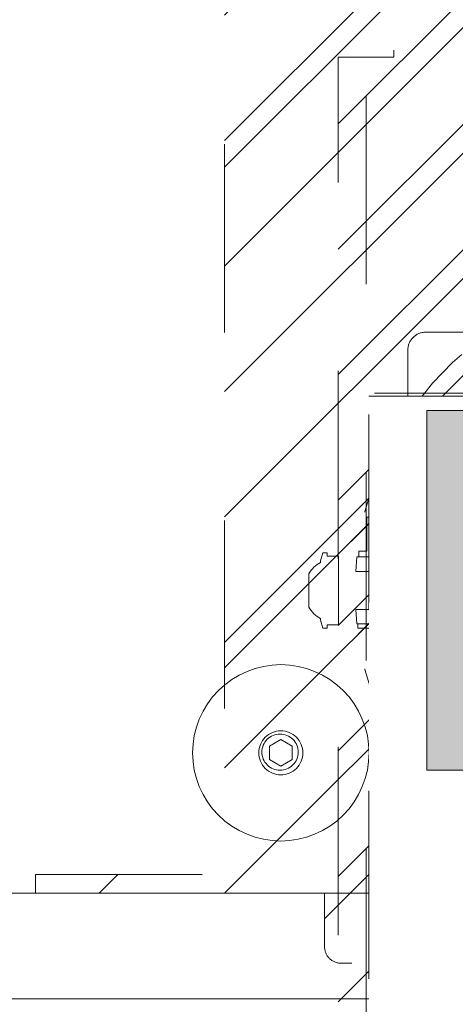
# Model space of a CAD drawing. Header units: inches. Extents: x -416 to -272, y -73 to 47.
# Tile 43 of 206: x -357.38 to -354.29, y -24.73 to -17.75. Entities that reach past the tile are written whole.
import ezdxf

# ---------------------------------------------------------------- set-up
doc = ezdxf.new("R2010")
doc.units = ezdxf.units.IN
doc.header["$LTSCALE"] = 32
doc.header["$MEASUREMENT"] = 0
doc.linetypes.add('Dash Style-1', pattern=[0.083328, 0.041656, -0.041672])
for name, color, linetype, lineweight in [('Black', 7, 'Continuous', 18), ('DashLine', 7, 'Continuous', 13), ('DashLineFill', 7, 'Dash Style-1', 13), ('Drawing', 7, 'Continuous', 18), ('Metal-Black', 7, 'Continuous', 18), ('Metal-DeskStructure', 7, 'Continuous', 13), ('None', 7, 'Continuous', 18), ('SolidLine', 7, 'Continuous', 15), ('Wood_1-H', 7, 'Continuous', 13)]:
    doc.layers.add(name, color=color, linetype=linetype, lineweight=lineweight)
pattern_1 = [(45, (0, 0), (-1.613, 1.9357), []), (45, (-1.0608, 1.0608), (-0.472346, 0.41676), [])]

# ---------------------------------------------------------------- blocks, each defined once
blk = doc.blocks.new('1BRPFY-Leg_Plate (2D)')
at = {"layer": 'DashLineFill', "linetype": 'Continuous', "lineweight": 13}
h = blk.add_hatch(dxfattribs=at)
h.set_pattern_fill('Steel', color=253, style=0, pattern_type=2)
h.set_pattern_definition(pattern_1)
edge = h.paths.add_edge_path()
edge.add_arc((-1.7047, 1.7047), 0.126, 90, 180, ccw=False)
edge.add_line((-1.7047, 1.8307), (1.7047, 1.8307))
edge.add_arc((1.7047, 1.7047), 0.126, 0, 90, ccw=False)
edge.add_line((1.8307, 1.7047), (1.8307, -1.7047))
edge.add_arc((1.7047, -1.7047), 0.126, -90, 0, ccw=False)
edge.add_line((1.7047, -1.8307), (-1.7047, -1.8307))
edge.add_arc((-1.7047, -1.7047), 0.126, 180, 270, ccw=False)
edge.add_line((-1.8307, -1.7047), (-1.8307, 1.7047))
at = {"layer": 'DashLineFill', "flags": 128}
blk.add_lwpolyline([(-1.8307, 1.7047, -0.414214), (-1.7047, 1.8307), (1.7047, 1.8307, -0.414214), (1.8307, 1.7047), (1.8307, -1.7047, -0.414214), (1.7047, -1.8307), (-1.7047, -1.8307, -0.414214), (-1.8307, -1.7047)], format="xyb", close=True, dxfattribs=at)
blk = doc.blocks.new('1BP8DW-Leveler (2D)')
at = {"layer": 'DashLine', "flags": 128}
for points in [[(0.625, 0), (0.622, -0.0613), (0.613, -0.1219), (0.5981, -0.1814), (0.5774, -0.2392), (0.5512, -0.2946), (0.5197, -0.3472), (0.4831, -0.3965), (0.4419, -0.4419), (0.3965, -0.4831), (0.3472, -0.5197), (0.2946, -0.5512), (0.2392, -0.5774), (0.1814, -0.5981), (0.1219, -0.613), (0.0613, -0.622), (0, -0.625), (-0.0613, -0.622), (-0.1219, -0.613), (-0.1814, -0.5981), (-0.2392, -0.5774), (-0.2946, -0.5512), (-0.3472, -0.5197), (-0.3965, -0.4831), (-0.4419, -0.4419), (-0.4831, -0.3965), (-0.5197, -0.3472), (-0.5512, -0.2946), (-0.5774, -0.2392), (-0.5981, -0.1814), (-0.613, -0.1219), (-0.622, -0.0613), (-0.625, 0), (-0.622, 0.0613), (-0.613, 0.1219), (-0.5981, 0.1814), (-0.5774, 0.2392), (-0.5512, 0.2946), (-0.5197, 0.3472), (-0.4831, 0.3965), (-0.4419, 0.4419), (-0.3965, 0.4831), (-0.3472, 0.5197), (-0.2946, 0.5512), (-0.2392, 0.5774), (-0.1814, 0.5981), (-0.1219, 0.613), (-0.0613, 0.622), (0, 0.625), (0.0613, 0.622), (0.1219, 0.613), (0.1814, 0.5981), (0.2392, 0.5774), (0.2946, 0.5512), (0.3472, 0.5197), (0.3965, 0.4831), (0.4419, 0.4419), (0.4831, 0.3965), (0.5197, 0.3472), (0.5512, 0.2946), (0.5774, 0.2392), (0.5981, 0.1814), (0.613, 0.1219), (0.622, 0.0613)], [(0, 0.1562), (0.0153, 0.1555), (0.0305, 0.1532), (0.0454, 0.1495), (0.0598, 0.1444), (0.0737, 0.1378), (0.0868, 0.1299), (0.0991, 0.1208), (0.1105, 0.1105), (0.1208, 0.0991), (0.1299, 0.0868), (0.1378, 0.0737), (0.1444, 0.0598), (0.1495, 0.0454), (0.1532, 0.0305), (0.1555, 0.0153), (0.1562, 0), (0.1555, -0.0153), (0.1532, -0.0305), (0.1495, -0.0454), (0.1444, -0.0598), (0.1378, -0.0737), (0.1299, -0.0868), (0.1208, -0.0991), (0.1105, -0.1105), (0.0991, -0.1208), (0.0868, -0.1299), (0.0737, -0.1378), (0.0598, -0.1444), (0.0454, -0.1495), (0.0305, -0.1532), (0.0153, -0.1555), (0, -0.1562), (-0.0153, -0.1555), (-0.0305, -0.1532), (-0.0454, -0.1495), (-0.0598, -0.1444), (-0.0737, -0.1378), (-0.0868, -0.1299), (-0.0991, -0.1208), (-0.1105, -0.1105), (-0.1208, -0.0991), (-0.1299, -0.0868), (-0.1378, -0.0737), (-0.1444, -0.0598), (-0.1495, -0.0454), (-0.1532, -0.0305), (-0.1555, -0.0153), (-0.1562, 0), (-0.1555, 0.0153), (-0.1532, 0.0305), (-0.1495, 0.0454), (-0.1444, 0.0598), (-0.1378, 0.0737), (-0.1299, 0.0868), (-0.1208, 0.0991), (-0.1105, 0.1105), (-0.0991, 0.1208), (-0.0868, 0.1299), (-0.0737, 0.1378), (-0.0598, 0.1444), (-0.0454, 0.1495), (-0.0305, 0.1532), (-0.0153, 0.1555)], [(0, 0.0937), (-0.0812, 0.0469), (-0.0812, -0.0469), (0, -0.0938), (0.0812, -0.0469), (0.0812, 0.0469)]]:
    blk.add_lwpolyline(points, close=True, dxfattribs=at)
blk = doc.blocks.new('1BRPX8-Util_Bkt_Lg-F (2D)')
at = {"layer": 'DashLineFill', "linetype": 'Continuous', "lineweight": 13}
h = blk.add_hatch(dxfattribs=at)
h.set_pattern_fill('Steel', color=253, style=0, pattern_type=2)
h.set_pattern_definition(pattern_1)
edge = h.paths.add_edge_path()
edge.add_line((-4.4685, 7.5394), (-2.4213, 7.5394))
edge.add_line((-2.4213, 7.5394), (-2.4213, 7.9173))
edge.add_arc((-2.3031, 7.9173), 0.1181, 90, 180, ccw=False)
edge.add_line((-2.3031, 8.0354), (2.3031, 8.0354))
edge.add_arc((2.3031, 7.9173), 0.1181, 0, 90, ccw=False)
edge.add_line((2.4213, 7.9173), (2.4213, 7.5394))
edge.add_line((2.4213, 7.5394), (4.4685, 7.5394))
edge.add_line((4.4685, 7.5394), (4.4685, 7.4055))
edge.add_line((4.4685, 7.4055), (3.1299, 7.4055))
edge.add_line((3.1299, 7.4055), (3.1299, -2.0118))
edge.add_line((3.1299, -2.0118), (4.4685, -2.0118))
edge.add_line((4.4685, -2.0118), (4.4685, -2.1457))
edge.add_line((4.4685, -2.1457), (2.4213, -2.1457))
edge.add_line((2.4213, -2.1457), (2.4213, -2.5236))
edge.add_arc((2.3031, -2.5236), 0.1181, 270, 360, ccw=False)
edge.add_line((2.3031, -2.6417), (-2.3031, -2.6417))
edge.add_arc((-2.3031, -2.5236), 0.1181, 180, 270, ccw=False)
edge.add_line((-2.4213, -2.5236), (-2.4213, -2.1457))
edge.add_line((-2.4213, -2.1457), (-4.4685, -2.1457))
edge.add_line((-4.4685, -2.1457), (-4.4685, -2.0118))
edge.add_line((-4.4685, -2.0118), (-3.1299, -2.0118))
edge.add_line((-3.1299, -2.0118), (-3.1299, 7.4055))
edge.add_line((-3.1299, 7.4055), (-4.4685, 7.4055))
edge.add_line((-4.4685, 7.4055), (-4.4685, 7.5394))
at = {"layer": 'DashLineFill', "flags": 128}
blk.add_lwpolyline([(-4.4685, 7.5394), (-2.4213, 7.5394), (-2.4213, 7.9173, -0.414214), (-2.3031, 8.0354), (2.3031, 8.0354, -0.414214), (2.4213, 7.9173), (2.4213, 7.5394), (4.4685, 7.5394), (4.4685, 7.4055), (3.1299, 7.4055), (3.1299, -2.0118), (4.4685, -2.0118), (4.4685, -2.1457), (2.4213, -2.1457), (2.4213, -2.5236, -0.414214), (2.3031, -2.6417), (-2.3031, -2.6417, -0.414214), (-2.4213, -2.5236), (-2.4213, -2.1457), (-4.4685, -2.1457), (-4.4685, -2.0118), (-3.1299, -2.0118), (-3.1299, 7.4055), (-4.4685, 7.4055)], format="xyb", close=True, dxfattribs=at)
at = {"layer": 'SolidLine', "flags": 128}
blk.add_lwpolyline([(-2.7362, -1.0172), (-2.7236, -1.0178), (-2.7112, -1.0196), (-2.6989, -1.0227), (-2.687, -1.027), (-2.6756, -1.0323), (-2.6648, -1.0388), (-2.6547, -1.0463), (-2.6454, -1.0548), (-2.6369, -1.0641), (-2.6294, -1.0743), (-2.6229, -1.0851), (-2.6175, -1.0965), (-2.6133, -1.1084), (-2.6102, -1.1206), (-2.6083, -1.1331), (-2.6077, -1.1457), (-2.6083, -1.1583), (-2.6102, -1.1707), (-2.6133, -1.183), (-2.6175, -1.1948), (-2.6229, -1.2062), (-2.6294, -1.2171), (-2.6369, -1.2272), (-2.6454, -1.2365), (-2.6547, -1.245), (-2.6648, -1.2525), (-2.6756, -1.259), (-2.687, -1.2644), (-2.6989, -1.2686), (-2.7112, -1.2717), (-2.7236, -1.2736), (-2.7362, -1.2742), (-2.7488, -1.2736), (-2.7613, -1.2717), (-2.7735, -1.2686), (-2.7854, -1.2644), (-2.7968, -1.259), (-2.8076, -1.2525), (-2.8177, -1.245), (-2.8271, -1.2365), (-2.8356, -1.2272), (-2.8431, -1.2171), (-2.8495, -1.2062), (-2.8549, -1.1948), (-2.8592, -1.183), (-2.8623, -1.1707), (-2.8641, -1.1583), (-2.8647, -1.1457), (-2.8641, -1.1331), (-2.8623, -1.1206), (-2.8592, -1.1084), (-2.8549, -1.0965), (-2.8495, -1.0851), (-2.8431, -1.0743), (-2.8356, -1.0641), (-2.8271, -1.0548), (-2.8177, -1.0463), (-2.8076, -1.0388), (-2.7968, -1.0323), (-2.7854, -1.027), (-2.7735, -1.0227), (-2.7613, -1.0196), (-2.7488, -1.0178)], close=True, dxfattribs=at)
at = {"layer": 'Metal-Black', "color": 7}
blk.add_blockref('1BP8DW-Leveler (2D)', (-2.7308, -1.1507), dxfattribs=at)
blk = doc.blocks.new('Slate-LegBrace (2D)')
at = {"layer": 'DashLineFill', "linetype": 'Continuous', "lineweight": 13}
h = blk.add_hatch(dxfattribs=at)
h.set_pattern_fill('Steel', color=253, style=0, pattern_type=2)
h.set_pattern_definition(pattern_1)
edge = h.paths.add_edge_path()
edge.add_line((-2.1996, 0.1352), (-1.3748, 0.1352))
edge.add_arc((0, 0.0136), 1.3801, 5.05459, 174.94541, ccw=False)
edge.add_line((1.3748, 0.1352), (2.1997, 0.1352))
edge.add_arc((0.0001, 0.0171), 2.2028, 3.07313, 176.92687)
h = blk.add_hatch(dxfattribs=at)
h.set_pattern_fill('Steel', color=253, style=0, pattern_type=2)
h.set_pattern_definition(pattern_1)
edge = h.paths.add_edge_path()
edge.add_line((-2.1917, 0.2375), (-1.4637, 0.2375))
edge.add_arc((0.0001, 0.017), 1.4803, 8.56528, 171.43472, ccw=False)
edge.add_line((1.4639, 0.2375), (2.1918, 0.2375))
edge.add_line((2.1918, 0.2375), (2.1997, 0.1352))
edge.add_line((2.1997, 0.1352), (1.3748, 0.1352))
edge.add_arc((0, 0.0136), 1.3801, 5.05459, 174.94541)
edge.add_line((-1.3748, 0.1352), (-2.1996, 0.1352))
edge.add_line((-2.1996, 0.1352), (-2.1917, 0.2375))
h = blk.add_hatch(dxfattribs=at)
h.set_pattern_fill('Steel', color=253, style=0, pattern_type=2)
h.set_pattern_definition(pattern_1)
h.paths.add_polyline_path([(-1.7388, 0.9364), (-1.7471, 0.9368), (-1.7553, 0.938), (-1.7633, 0.94), (-1.7712, 0.9428), (-1.7787, 0.9464), (-1.7858, 0.9507), (-1.7924, 0.9556), (-1.7986, 0.9612), (-1.8042, 0.9673), (-1.8091, 0.974), (-1.8134, 0.9811), (-1.8169, 0.9886), (-1.8197, 0.9964), (-1.8218, 1.0045), (-1.823, 1.0127), (-1.8234, 1.021), (-1.823, 1.0293), (-1.8218, 1.0375), (-1.8197, 1.0456), (-1.8169, 1.0534), (-1.8134, 1.0609), (-1.8091, 1.068), (-1.8042, 1.0747), (-1.7986, 1.0808), (-1.7924, 1.0864), (-1.7858, 1.0913), (-1.7787, 1.0956), (-1.7712, 1.0992), (-1.7633, 1.102), (-1.7553, 1.104), (-1.7471, 1.1052), (-1.7388, 1.1056), (-1.7305, 1.1052), (-1.7223, 1.104), (-1.7142, 1.102), (-1.7064, 1.0992), (-1.6989, 1.0956), (-1.6918, 1.0913), (-1.6851, 1.0864), (-1.679, 1.0808), (-1.6734, 1.0747), (-1.6684, 1.068), (-1.6642, 1.0609), (-1.6606, 1.0534), (-1.6578, 1.0456), (-1.6558, 1.0375), (-1.6546, 1.0293), (-1.6542, 1.021), (-1.6546, 1.0127), (-1.6558, 1.0045), (-1.6578, 0.9964), (-1.6606, 0.9886), (-1.6642, 0.9811), (-1.6684, 0.974), (-1.6734, 0.9673), (-1.679, 0.9612), (-1.6851, 0.9556), (-1.6918, 0.9507), (-1.6989, 0.9464), (-1.7064, 0.9428), (-1.7142, 0.94), (-1.7223, 0.938), (-1.7305, 0.9368)])
h = blk.add_hatch(dxfattribs=at)
h.set_pattern_fill('Steel', color=253, style=0, pattern_type=2)
h.set_pattern_definition(pattern_1)
h.paths.add_polyline_path([(-2.1863, -0.2676), (-2.1863, -0.2375), (-1.992, -0.2375), (-1.992, -0.0258), (-1.9883, -0.0258), (-1.9883, 0.7034), (-1.9292, 0.7625), (-1.7348, 0.7625), (-1.6758, 0.7034), (-1.6758, -0.0258), (-1.672, -0.0258), (-1.672, -0.2375), (-1.4777, -0.2375), (-1.4777, -0.2676)])
h = blk.add_hatch(dxfattribs=at)
h.set_pattern_fill('Steel', color=253, style=0, pattern_type=2)
h.set_pattern_definition(pattern_1)
h.paths.add_polyline_path([(-2.1771, 0.2375), (-2.1771, 0.2775), (-2.1212, 0.2775), (-2.1212, 0.5188), (-1.5428, 0.5188), (-1.5428, 0.2775), (-1.4869, 0.2775), (-1.4869, 0.2375)])
h = blk.add_hatch(dxfattribs=at)
h.set_pattern_fill('Steel', color=253, style=0, pattern_type=2)
h.set_pattern_definition(pattern_1)
edge = h.paths.add_edge_path()
edge.add_line((-2.1996, -0.1352), (-1.3748, -0.1352))
edge.add_arc((0, -0.0136), 1.3801, 185.05459, 354.94541)
edge.add_line((1.3748, -0.1352), (2.1997, -0.1352))
edge.add_arc((0.0001, -0.0171), 2.2028, 183.07313, 356.92687, ccw=False)
h = blk.add_hatch(dxfattribs=at)
h.set_pattern_fill('Steel', color=253, style=0, pattern_type=2)
h.set_pattern_definition(pattern_1)
edge = h.paths.add_edge_path()
edge.add_line((2.1917, -0.2375), (1.4637, -0.2375))
edge.add_arc((-0.0001, -0.017), 1.4803, 188.56528, 351.43472, ccw=False)
edge.add_line((-1.4639, -0.2375), (-2.1918, -0.2375))
edge.add_line((-2.1918, -0.2375), (-2.1997, -0.1352))
edge.add_line((-2.1997, -0.1352), (-1.3748, -0.1352))
edge.add_arc((0, -0.0136), 1.3801, 185.05459, 354.94541)
edge.add_line((1.3748, -0.1352), (2.1996, -0.1352))
edge.add_line((2.1996, -0.1352), (2.1917, -0.2375))
h = blk.add_hatch(dxfattribs=at)
h.set_pattern_fill('Steel', color=253, style=0, pattern_type=2)
h.set_pattern_definition(pattern_1)
h.paths.add_polyline_path([(-1.7388, -0.9364), (-1.7305, -0.9368), (-1.7223, -0.938), (-1.7142, -0.94), (-1.7064, -0.9428), (-1.6989, -0.9464), (-1.6918, -0.9507), (-1.6851, -0.9556), (-1.679, -0.9612), (-1.6734, -0.9673), (-1.6684, -0.974), (-1.6642, -0.9811), (-1.6606, -0.9886), (-1.6578, -0.9964), (-1.6558, -1.0045), (-1.6546, -1.0127), (-1.6542, -1.021), (-1.6546, -1.0293), (-1.6558, -1.0375), (-1.6578, -1.0456), (-1.6606, -1.0534), (-1.6642, -1.0609), (-1.6684, -1.068), (-1.6734, -1.0747), (-1.679, -1.0808), (-1.6851, -1.0864), (-1.6918, -1.0913), (-1.6989, -1.0956), (-1.7064, -1.0992), (-1.7142, -1.102), (-1.7223, -1.104), (-1.7305, -1.1052), (-1.7388, -1.1056), (-1.7471, -1.1052), (-1.7553, -1.104), (-1.7633, -1.102), (-1.7712, -1.0992), (-1.7787, -1.0956), (-1.7858, -1.0913), (-1.7924, -1.0864), (-1.7986, -1.0808), (-1.8042, -1.0747), (-1.8091, -1.068), (-1.8134, -1.0609), (-1.8169, -1.0534), (-1.8197, -1.0456), (-1.8218, -1.0375), (-1.823, -1.0293), (-1.8234, -1.021), (-1.823, -1.0127), (-1.8218, -1.0045), (-1.8197, -0.9964), (-1.8169, -0.9886), (-1.8134, -0.9811), (-1.8091, -0.974), (-1.8042, -0.9673), (-1.7986, -0.9612), (-1.7924, -0.9556), (-1.7858, -0.9507), (-1.7787, -0.9464), (-1.7712, -0.9428), (-1.7633, -0.94), (-1.7553, -0.938), (-1.7471, -0.9368)])
at = {"layer": 'DashLineFill', "flags": 128}
for points in [[(-2.1996, 0.1352), (-1.3748, 0.1352, -0.915455), (1.3748, 0.1352), (2.1997, 0.1352, 0.947752)], [(-2.1917, 0.2375), (-1.4637, 0.2375, -0.860663), (1.4639, 0.2375), (2.1918, 0.2375), (2.1997, 0.1352), (1.3748, 0.1352, 0.915455), (-1.3748, 0.1352), (-2.1996, 0.1352)], [(2.1917, -0.2375), (1.4637, -0.2375, -0.860663), (-1.4639, -0.2375), (-2.1918, -0.2375), (-2.1997, -0.1352), (-1.3748, -0.1352, 0.915455), (1.3748, -0.1352), (2.1996, -0.1352)], [(-2.1996, -0.1352), (-1.3748, -0.1352, 0.915455), (1.3748, -0.1352), (2.1997, -0.1352, -0.947752)]]:
    blk.add_lwpolyline(points, format="xyb", close=True, dxfattribs=at)
for points in [[(-1.7388, 0.9364), (-1.7471, 0.9368), (-1.7553, 0.938), (-1.7633, 0.94), (-1.7712, 0.9428), (-1.7787, 0.9464), (-1.7858, 0.9507), (-1.7924, 0.9556), (-1.7986, 0.9612), (-1.8042, 0.9673), (-1.8091, 0.974), (-1.8134, 0.9811), (-1.8169, 0.9886), (-1.8197, 0.9964), (-1.8218, 1.0045), (-1.823, 1.0127), (-1.8234, 1.021), (-1.823, 1.0293), (-1.8218, 1.0375), (-1.8197, 1.0456), (-1.8169, 1.0534), (-1.8134, 1.0609), (-1.8091, 1.068), (-1.8042, 1.0747), (-1.7986, 1.0808), (-1.7924, 1.0864), (-1.7858, 1.0913), (-1.7787, 1.0956), (-1.7712, 1.0992), (-1.7633, 1.102), (-1.7553, 1.104), (-1.7471, 1.1052), (-1.7388, 1.1056), (-1.7305, 1.1052), (-1.7223, 1.104), (-1.7142, 1.102), (-1.7064, 1.0992), (-1.6989, 1.0956), (-1.6918, 1.0913), (-1.6851, 1.0864), (-1.679, 1.0808), (-1.6734, 1.0747), (-1.6684, 1.068), (-1.6642, 1.0609), (-1.6606, 1.0534), (-1.6578, 1.0456), (-1.6558, 1.0375), (-1.6546, 1.0293), (-1.6542, 1.021), (-1.6546, 1.0127), (-1.6558, 1.0045), (-1.6578, 0.9964), (-1.6606, 0.9886), (-1.6642, 0.9811), (-1.6684, 0.974), (-1.6734, 0.9673), (-1.679, 0.9612), (-1.6851, 0.9556), (-1.6918, 0.9507), (-1.6989, 0.9464), (-1.7064, 0.9428), (-1.7142, 0.94), (-1.7223, 0.938), (-1.7305, 0.9368)], [(-2.1863, -0.2676), (-2.1863, -0.2375), (-1.992, -0.2375), (-1.992, -0.0258), (-1.9883, -0.0258), (-1.9883, 0.7034), (-1.9292, 0.7625), (-1.7348, 0.7625), (-1.6758, 0.7034), (-1.6758, -0.0258), (-1.672, -0.0258), (-1.672, -0.2375), (-1.4777, -0.2375), (-1.4777, -0.2676)], [(-2.1771, 0.2375), (-2.1771, 0.2775), (-2.1212, 0.2775), (-2.1212, 0.5188), (-1.5428, 0.5188), (-1.5428, 0.2775), (-1.4869, 0.2775), (-1.4869, 0.2375)], [(-1.7388, -0.9364), (-1.7305, -0.9368), (-1.7223, -0.938), (-1.7142, -0.94), (-1.7064, -0.9428), (-1.6989, -0.9464), (-1.6918, -0.9507), (-1.6851, -0.9556), (-1.679, -0.9612), (-1.6734, -0.9673), (-1.6684, -0.974), (-1.6642, -0.9811), (-1.6606, -0.9886), (-1.6578, -0.9964), (-1.6558, -1.0045), (-1.6546, -1.0127), (-1.6542, -1.021), (-1.6546, -1.0293), (-1.6558, -1.0375), (-1.6578, -1.0456), (-1.6606, -1.0534), (-1.6642, -1.0609), (-1.6684, -1.068), (-1.6734, -1.0747), (-1.679, -1.0808), (-1.6851, -1.0864), (-1.6918, -1.0913), (-1.6989, -1.0956), (-1.7064, -1.0992), (-1.7142, -1.102), (-1.7223, -1.104), (-1.7305, -1.1052), (-1.7388, -1.1056), (-1.7471, -1.1052), (-1.7553, -1.104), (-1.7633, -1.102), (-1.7712, -1.0992), (-1.7787, -1.0956), (-1.7858, -1.0913), (-1.7924, -1.0864), (-1.7986, -1.0808), (-1.8042, -1.0747), (-1.8091, -1.068), (-1.8134, -1.0609), (-1.8169, -1.0534), (-1.8197, -1.0456), (-1.8218, -1.0375), (-1.823, -1.0293), (-1.8234, -1.021), (-1.823, -1.0127), (-1.8218, -1.0045), (-1.8197, -0.9964), (-1.8169, -0.9886), (-1.8134, -0.9811), (-1.8091, -0.974), (-1.8042, -0.9673), (-1.7986, -0.9612), (-1.7924, -0.9556), (-1.7858, -0.9507), (-1.7787, -0.9464), (-1.7712, -0.9428), (-1.7633, -0.94), (-1.7553, -0.938), (-1.7471, -0.9368)]]:
    blk.add_lwpolyline(points, close=True, dxfattribs=at)
blk = doc.blocks.new('TLLegSleeve (2D)')
at = {"layer": 'DashLineFill', "linetype": 'Continuous', "lineweight": 13}
h = blk.add_hatch(dxfattribs=at)
h.set_pattern_fill('Steel', color=253, style=0, pattern_type=2)
h.set_pattern_definition(pattern_1)
edge = h.paths.add_edge_path()
edge.add_line((1.0827, 1.4023), (1.0827, 2.9134))
edge.add_arc((0, 2.9134), 1.0827, 0, 180)
edge.add_line((-1.0827, 2.9134), (-1.0827, 1.4023))
edge.add_arc((0, 0), 1.7717, 127.66989, 412.33011)
edge.add_line((1.0827, 1.4023), (1.0827, 1.4023))
edge = h.paths.add_edge_path()
edge.add_arc((0, 2.9134), 0.748, 0, 180, ccw=False)
edge.add_arc((0, 2.9134), 0.748, 180, 360, ccw=False)
edge = h.paths.add_edge_path()
edge.add_arc((0, 0), 1.437, 0, 180, ccw=False)
edge.add_arc((0, 0), 1.437, 180, 360, ccw=False)
at = {"layer": 'DashLine', "color": 8, "flags": 128}
blk.add_lwpolyline([(-1.4583, -0.7795), (-1.5277, -0.6328), (-1.5823, -0.48), (-1.6218, -0.3226), (-1.6456, -0.1621), (-1.6535, 0), (-1.6456, 0.1621), (-1.6218, 0.3226), (-1.5823, 0.48), (-1.5277, 0.6328), (-1.4583, 0.7795)], dxfattribs=at)
at = {"layer": 'DashLineFill', "flags": 128}
blk.add_lwpolyline([(1.0827, 1.4023), (1.0827, 2.9134, 1), (-1.0827, 2.9134), (-1.0827, 1.4023, 2.931619), (1.0827, 1.4023)], format="xyb", close=True, dxfattribs=at)
blk = doc.blocks.new('Group-84')
at = {"layer": 'DashLine', "flags": 128}
blk.add_lwpolyline([(54.3602, -10.4528), (71.2598, -10.4528), (71.2598, -11.2008), (54.3602, -11.2008)], close=True, dxfattribs=at)
at = {"layer": 'SolidLine', "flags": 128}
blk.add_lwpolyline([(0.7874, -0.7677), (71.2598, -0.7677), (71.2598, -11.2008), (0.7874, -11.2008)], close=True, dxfattribs=at)
blk.add_lwpolyline([(61.2795, -8.3071, -0.414214), (62.9921, -6.5945, -0.414214), (64.7047, -8.3071, -0.414214), (62.9921, -10.0197, -0.414214)], format="xyb", close=True, dxfattribs=at)
at = {"layer": 'Wood_1-H', "color": 7}
for name in ['1BRPX8-Util_Bkt_Lg-F (2D)', 'TLLegSleeve (2D)', 'Slate-LegBrace (2D)', '1BRPFY-Leg_Plate (2D)']:
    blk.add_blockref(name, (62.9921, -8.3071), dxfattribs=at)
blk = doc.blocks.new('Group-50')
at = {"layer": 'DashLineFill', "linetype": 'Continuous', "lineweight": 13}
h = blk.add_hatch(dxfattribs=at)
h.set_pattern_fill('Steel', color=253, style=0, pattern_type=2)
h.set_pattern_definition(pattern_1)
h.paths.add_polyline_path([(-2.0669, 1.3976), (2.0669, 1.3976), (2.0669, 0.1378), (2.1063, 0.1378), (2.1063, -0.1378), (2.0669, -0.1378), (2.0669, -5.2756), (2.1063, -5.2756), (2.1063, -5.5512), (2.0669, -5.5512), (2.0669, -5.8268), (-2.0669, -5.8268), (-2.0669, -5.5512), (-2.1063, -5.5512), (-2.1063, -5.2756), (-2.0669, -5.2756), (-2.0669, -0.1378), (-2.1063, -0.1378), (-2.1063, 0.1378), (-2.0669, 0.1378)])
at = {"layer": 'DashLineFill', "flags": 128}
blk.add_lwpolyline([(-2.0669, 1.3976), (2.0669, 1.3976), (2.0669, 0.1378), (2.1063, 0.1378), (2.1063, -0.1378), (2.0669, -0.1378), (2.0669, -5.2756), (2.1063, -5.2756), (2.1063, -5.5512), (2.0669, -5.5512), (2.0669, -5.8268), (-2.0669, -5.8268), (-2.0669, -5.5512), (-2.1063, -5.5512), (-2.1063, -5.2756), (-2.0669, -5.2756), (-2.0669, -0.1378), (-2.1063, -0.1378), (-2.1063, 0.1378), (-2.0669, 0.1378)], close=True, dxfattribs=at)
blk = doc.blocks.new('TL14_upper_leg (2D)')
at = {"layer": 'SolidLine', "flags": 128}
blk.add_lwpolyline([(-2.3228, 0.2437), (-2.4016, 0.2437), (-2.4016, 0.2677), (-2.4341, 0.2677), (-2.4493, 0.2108), (-2.4493, 0.1992, 0.157975), (-2.5315, 0.1181), (-2.5315, -0.1181, 0.156027), (-2.4493, -0.1991), (-2.4493, -0.2108), (-2.4341, -0.2677), (-2.4016, -0.2677), (-2.4016, -0.2437), (-2.3228, -0.2437)], format="xyb", close=True, dxfattribs=at)
at = {"layer": 'DashLine', "color": 7}
blk.add_blockref('Group-50', (0, 0), dxfattribs=at)
blk = doc.blocks.new('1BRPT9-Bracket (2D)')
at = {"layer": 'DashLineFill', "linetype": 'Continuous', "lineweight": 13}
h = blk.add_hatch(dxfattribs=at)
h.set_pattern_fill('Steel', color=253, style=0, pattern_type=2)
h.set_pattern_definition(pattern_1)
edge = h.paths.add_edge_path()
edge.add_line((-2.3221, -8.7402), (-2.3221, 8.7402))
edge.add_line((-2.3221, 8.7402), (1.6779, 8.7402))
edge.add_arc((1.6779, 8.4882), 0.252, 0, 90, ccw=False)
edge.add_line((1.9299, 8.4882), (1.9299, 7.4803))
edge.add_line((1.9299, 7.4803), (2.3236, 7.4611))
edge.add_line((2.3236, 7.4611), (2.3236, -7.4803))
edge.add_line((2.3236, -7.4803), (1.9299, -7.4803))
edge.add_line((1.9299, -7.4803), (1.9299, -8.4882))
edge.add_arc((1.6779, -8.4882), 0.252, -90, 0, ccw=False)
edge.add_line((1.6779, -8.7402), (-2.3221, -8.7402))
at = {"layer": 'DashLineFill'}
blk.add_line((2.1268, 7.4611), (2.1268, -7.4803), dxfattribs=at)
at = {"layer": 'DashLineFill', "flags": 128}
blk.add_lwpolyline([(-2.3221, -8.7402), (-2.3221, 8.7402), (1.6779, 8.7402, -0.414214), (1.9299, 8.4882), (1.9299, 7.4803), (2.3236, 7.4611), (2.3236, -7.4803), (1.9299, -7.4803), (1.9299, -8.4882, -0.414214), (1.6779, -8.7402)], format="xyb", close=True, dxfattribs=at)
blk = doc.blocks.new('Group-73')
at = {"layer": 'Metal-DeskStructure', "linetype": 'Continuous', "lineweight": 0, "true_color": 0xff0000}
blk.add_hatch(color=1, dxfattribs=at).paths.add_polyline_path([(-1.6967, -1.2746), (-1.6967, 1.2746), (-1.3522, 1.2746), (-1.3522, -0.999), (-0.1809, -0.999), (-0.1809, -1.2746)])
at = {"layer": 'Metal-DeskStructure', "color": 7, "flags": 128}
blk.add_lwpolyline([(-1.6967, -1.2746), (-1.6967, 1.2746), (-1.3522, 1.2746), (-1.3522, -0.999), (-0.1809, -0.999), (-0.1809, -1.2746)], close=True, dxfattribs=at)
blk = doc.blocks.new('SlateLegLocator-L2')
at = {"color": 255, "linetype": 'Dash Style-1', "lineweight": 5}
blk.add_wipeout([(-2.1063, 1.378), (2.1063, 1.378), (2.1063, -5.8071), (-2.1063, -5.8071)], dxfattribs=at).dxf.layer = 'Black'
at = {"layer": 'Black', "linetype": 'Dash Style-1', "lineweight": 5, "flags": 128}
blk.add_lwpolyline([(-2.1063, 1.378), (2.1063, 1.378), (2.1063, -5.8071), (-2.1063, -5.8071)], close=True, dxfattribs=at)
at = {"layer": 'Metal-DeskStructure', "color": 7}
blk.add_blockref('Group-73', (0, 0), dxfattribs=at)
blk = doc.blocks.new('Group-85')
at = {"layer": 'None', "color": 7, "rotation": 180}
blk.add_blockref('1BRPT9-Bracket (2D)', (62.9921, -12.0079), dxfattribs=at)
at = {"layer": 'None', "color": 7}
for name in ['1BRPFY-Leg_Plate (2D)', 'TL14_upper_leg (2D)']:
    blk.add_blockref(name, (62.9921, -8.3071), dxfattribs=at)
blk.add_blockref('SlateLegLocator-L2', (62.9921, -8.3071), dxfattribs=at)
blk = doc.blocks.new('Group-86')
at = {"layer": 'None'}
blk.add_blockref('Group-84', (0, 0), dxfattribs=at)
blk.add_blockref('Group-85', (0, 0), dxfattribs=at)
blk = doc.blocks.new('SL Credenza Desk (2D)-1')
at = {"layer": 'None'}
blk.add_blockref('Group-86', (0, 0), dxfattribs=at)
at = {"layer": 'Drawing', "color": 0, "flags": 1}
for tag in ['Tag', 'Catalog', 'Option1', 'Option2', 'Option3', 'Option4', 'Option5', 'Option6', 'Option7', 'Option8', 'Option9', 'Option10', 'Option11', 'Option12', 'Custom', 'FinishGroup', 'Discount', 'Item2', 'Item3', 'Item6', 'Item8', 'Item9', 'Item10', 'Item12', 'Item13', 'Item16', 'Item18', 'Item19', 'Item20', 'Item21', 'Item22', 'Item23', 'Item24', 'Item25', 'Item1', 'Item4', 'Item5', 'Item7', 'Item11', 'Item14', 'Item15', 'Item17']:
    blk.add_attdef(tag, (-56.2887, -28.999), '', height=0.00709, dxfattribs=at)
blk = doc.blocks.new('Group-87')
at = {"layer": 'Drawing'}
blk.add_blockref('SL Credenza Desk (2D)-1', (-56.3281, 1.4853), dxfattribs=at)
at = {"layer": 'Drawing', "color": 0, "flags": 1}
for tag in ['Tag', 'Catalog', 'Option1', 'Option2', 'Option3', 'Option4', 'Option5', 'Option6', 'Option7', 'Option8', 'Option9', 'Option10', 'Option11', 'Option12', 'Custom', 'FinishGroup', 'Discount', 'Item2', 'Item3', 'Item6', 'Item8', 'Item9', 'Item10', 'Item12', 'Item13', 'Item16', 'Item18', 'Item19', 'Item20', 'Item21', 'Item22', 'Item23', 'Item24', 'Item25', 'Item1', 'Item4', 'Item5', 'Item7', 'Item11', 'Item14', 'Item15', 'Item17']:
    blk.add_attdef(tag, (-56.2887, -28.999), '', height=0.00709, dxfattribs=at)

msp = doc.modelspace()

# ---------------------------------------------------------------- block references
at = {"layer": 'Drawing', "color": 7}
msp.add_blockref('Group-87', (-359.4593, -14.9775), dxfattribs=at)

doc.saveas('drawing.dxf')
